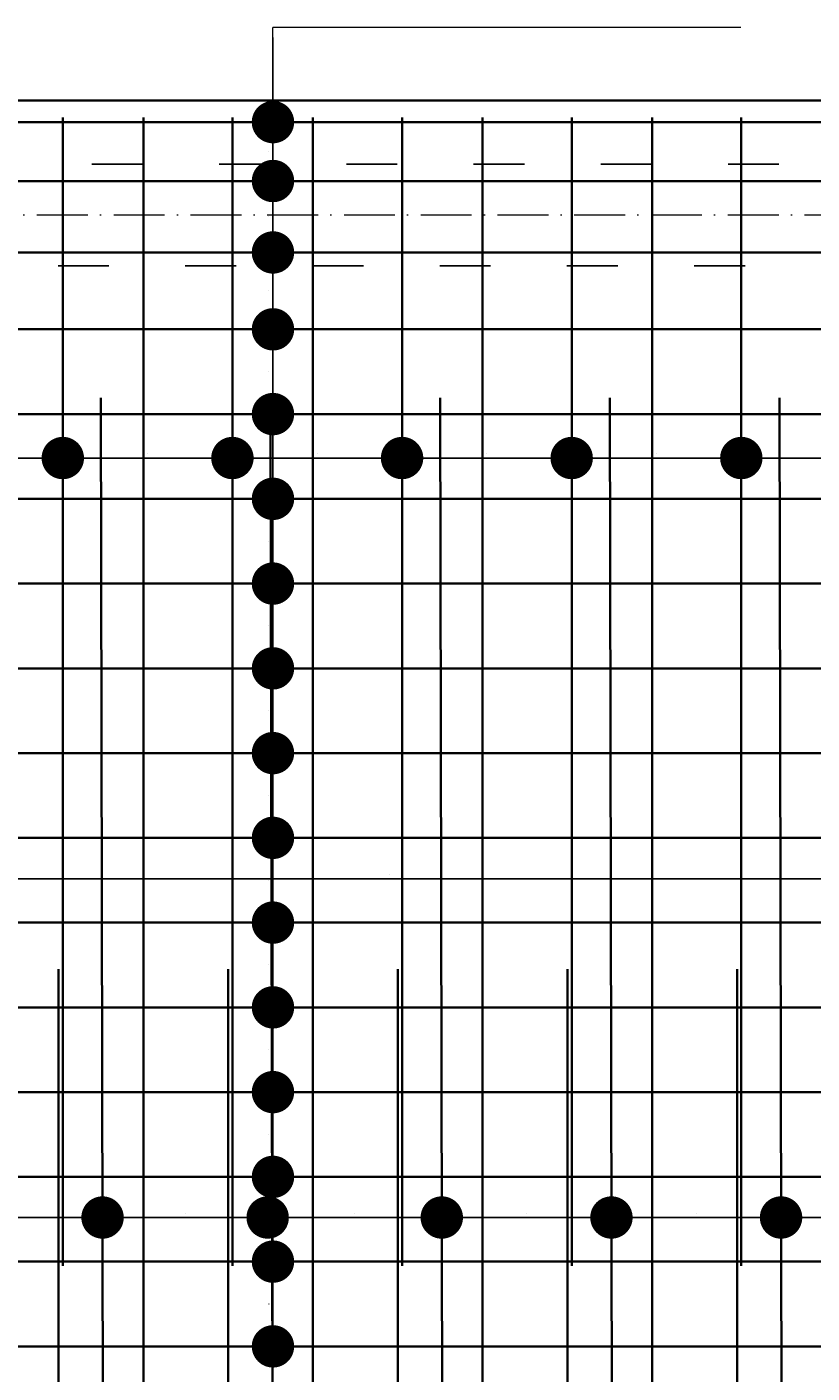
# Model space of a CAD drawing. Header units: millimetres. Extents: x 300938 to 312016, y 11971 to 20881.
# Tile 226 of 239: x 309735 to 309920, y 19306 to 19624. Entities that reach past the tile are written whole.
import ezdxf

# ---------------------------------------------------------------- set-up
doc = ezdxf.new("R2010")
doc.units = ezdxf.units.MM
doc.linetypes.add('ACAD_ISO03W100', pattern=[30, 12, -18])
doc.linetypes.add('ACAD_ISO10W100', pattern=[18, 12, -3, 0, -3])
for name, color, linetype, lineweight in [('konstrukcja', 3, 'Continuous', 35), ('konstrukcja wymiary', 1, 'Continuous', 13), ('osie', 5, 'ACAD_ISO10W100', 13), ('zbrojenie płyty', 141, 'Continuous', 35)]:
    doc.layers.add(name, color=color, linetype=linetype, lineweight=lineweight)
doc.layers.add('przerywane', color=6, linetype='ACAD_ISO03W100')
doc.styles.add('KONSTRUKCJA', font='romand.shx', dxfattribs={"oblique": 10})
doc.styles.get("Standard").update_dxf_attribs({"font": 'romand.shx', "oblique": 10})
doc.dimstyles.new('150', dxfattribs={"dimtxt": 10, "dimasz": 7, "dimexe": 1.25, "dimexo": 0.625, "dimgap": 3, "dimtad": 1, "dimdec": 0, "dimrnd": 0.5, "dimtxsty": 'KONSTRUKCJA', "dimblk": 'ARCHTICK', "dimcen": 2.5, "dimadec": 0, "dimazin": 0, "dimtfac": 1, "dimtdec": 0, "dimtix": 1, "dimtmove": 0, "dimatfit": 3, "dimfxl": 4, "dimfxlon": 1, "dimarcsym": 0})
doc.dimstyles.new('kropki', dxfattribs={"dimtxt": 0.001, "dimasz": 10, "dimexe": 1.25, "dimexo": 0.625, "dimgap": 1, "dimtad": 1, "dimtxsty": 'Standard', "dimblk": 'DOT', "dimcen": 2.5, "dimadec": 0, "dimazin": 0, "dimtfac": 1, "dimtmove": 0, "dimatfit": 3, "dimfxl": 1, "dimfxlon": 1, "dimarcsym": 0})

# ---------------------------------------------------------------- blocks, each defined once
blk = doc.blocks.new('_ArchTick')
at = {"color": 0, "linetype": 'ByBlock', "lineweight": 13, "const_width": 0.15}
blk.add_lwpolyline([(-0.5, -0.5), (0.5, 0.5)], dxfattribs=at)
blk = doc.blocks.new('*D721')
at = {"layer": 'Defpoints', "color": 0, "transparency": 16777216}
for p in [(309540.44, 19685.58), (309540.44, 19591.22), (309960.44, 19591.22)]:
    blk.add_point(p, dxfattribs=at)
at = {"layer": 'konstrukcja wymiary', "color": 0, "lineweight": -2, "transparency": 16777216}
for p, q in [((309540.44, 19681.58), (309540.44, 19686.83)), ((309960.44, 19685.58), (309540.44, 19685.58)), ((309960.44, 19681.58), (309960.44, 19686.83))]:
    blk.add_line(p, q, dxfattribs=at)
at = {"layer": 'konstrukcja wymiary', "color": 0, "lineweight": -2, "transparency": 16777216, "xscale": 7, "yscale": 7, "zscale": 7, "rotation": 180}
blk.add_blockref('_ArchTick', (309540.44, 19685.58), dxfattribs=at)
at = {"layer": 'konstrukcja wymiary', "color": 0, "lineweight": -2, "transparency": 16777216, "xscale": 7, "yscale": 7, "zscale": 7}
blk.add_blockref('_ArchTick', (309960.44, 19685.58), dxfattribs=at)
at = {"layer": 'konstrukcja wymiary', "color": 0, "transparency": 16777216, "insert": (309750.44, 19693.58), "char_height": 10, "attachment_point": 5, "style": 'KONSTRUKCJA'}
blk.add_mtext('420', dxfattribs=at)
blk = doc.blocks.new('*D724')
at = {"layer": 'Defpoints', "color": 0, "transparency": 16777216}
for p in [(310707.44, 19715.58), (308893.44, 19606.22), (310707.44, 19606.22)]:
    blk.add_point(p, dxfattribs=at)
at = {"layer": 'konstrukcja wymiary', "color": 0, "lineweight": -2, "transparency": 16777216}
for p, q in [((308893.44, 19711.58), (308893.44, 19716.83)), ((308893.44, 19715.58), (310707.44, 19715.58)), ((310707.44, 19711.58), (310707.44, 19716.83))]:
    blk.add_line(p, q, dxfattribs=at)
at = {"layer": 'konstrukcja wymiary', "color": 0, "lineweight": -2, "transparency": 16777216, "xscale": 7, "yscale": 7, "zscale": 7, "rotation": 180}
blk.add_blockref('_ArchTick', (308893.44, 19715.58), dxfattribs=at)
at = {"layer": 'konstrukcja wymiary', "color": 0, "lineweight": -2, "transparency": 16777216, "xscale": 7, "yscale": 7, "zscale": 7}
blk.add_blockref('_ArchTick', (310707.44, 19715.58), dxfattribs=at)
at = {"layer": 'konstrukcja wymiary', "color": 0, "transparency": 16777216, "insert": (309800.44, 19723.58), "char_height": 10, "attachment_point": 5, "style": 'KONSTRUKCJA'}
blk.add_mtext('1814', dxfattribs=at)
blk = doc.blocks.new('_Dot')
at = {"color": 0, "linetype": 'ByBlock', "lineweight": -2}
blk.add_line((-0.5, 0), (-1, 0), dxfattribs=at)
at = {"color": 0, "linetype": 'ByBlock', "const_width": 0.5}
blk.add_lwpolyline([(-0.25, 0, 1), (0.25, 0, 1)], format="xyb", close=True, dxfattribs=at)
blk = doc.blocks.new('*D818')
at = {"layer": 'Defpoints', "color": 0, "transparency": 16777216}
for p in [(309802.56, 19601.14), (309793.12, 19587.24), (309802.56, 19587.24)]:
    blk.add_point(p, dxfattribs=at)
at = {"layer": 'konstrukcja wymiary', "color": 0, "lineweight": -2, "transparency": 16777216}
for p, q in [((309793.12, 19611.14), (309793.12, 19621.14)), ((309794.12, 19601.14), (309791.87, 19601.14)), ((309793.12, 19601.14), (309793.12, 19587.24)), ((309794.12, 19587.24), (309791.87, 19587.24)), ((309793.12, 19577.24), (309793.12, 19567.24))]:
    blk.add_line(p, q, dxfattribs=at)
at = {"layer": 'konstrukcja wymiary', "color": 0, "lineweight": -2, "transparency": 16777216, "xscale": 10, "yscale": 10, "zscale": 10}
for p, rotation in [((309793.12, 19601.14), 270), ((309793.12, 19587.24), 90)]:
    blk.add_blockref('_Dot', p, dxfattribs=dict(at, rotation=rotation))
at = {"layer": 'konstrukcja wymiary', "color": 0, "transparency": 16777216, "insert": (309792.12, 19594.19), "char_height": 0.001, "attachment_point": 5, "rotation": 90}
blk.add_mtext('13,9', dxfattribs=at)
blk = doc.blocks.new('*D819')
at = {"layer": 'Defpoints', "color": 0, "transparency": 16777216}
for p in [(309802.56, 19587.24), (309793.12, 19570.38), (309800.44, 19570.38)]:
    blk.add_point(p, dxfattribs=at)
at = {"layer": 'konstrukcja wymiary', "color": 0, "lineweight": -2, "transparency": 16777216}
for p, q in [((309793.12, 19597.24), (309793.12, 19607.24)), ((309794.12, 19587.24), (309791.87, 19587.24)), ((309793.12, 19587.24), (309793.12, 19570.38)), ((309794.12, 19570.38), (309791.87, 19570.38)), ((309793.12, 19560.38), (309793.12, 19550.38))]:
    blk.add_line(p, q, dxfattribs=at)
at = {"layer": 'konstrukcja wymiary', "color": 0, "lineweight": -2, "transparency": 16777216, "xscale": 10, "yscale": 10, "zscale": 10}
for p, rotation in [((309793.12, 19587.24), 270), ((309793.12, 19570.38), 90)]:
    blk.add_blockref('_Dot', p, dxfattribs=dict(at, rotation=rotation))
at = {"layer": 'konstrukcja wymiary', "color": 0, "transparency": 16777216, "insert": (309792.12, 19578.81), "char_height": 0.001, "attachment_point": 5, "rotation": 90}
blk.add_mtext('16,87', dxfattribs=at)
blk = doc.blocks.new('*D820')
at = {"layer": 'Defpoints', "color": 0, "transparency": 16777216}
for p in [(309800.44, 19570.38), (309793.12, 19552.24), (309802.56, 19552.24)]:
    blk.add_point(p, dxfattribs=at)
at = {"layer": 'konstrukcja wymiary', "color": 0, "lineweight": -2, "transparency": 16777216}
for p, q in [((309793.12, 19580.38), (309793.12, 19590.38)), ((309794.12, 19570.38), (309791.87, 19570.38)), ((309793.12, 19570.38), (309793.12, 19552.24)), ((309794.12, 19552.24), (309791.87, 19552.24)), ((309793.12, 19542.24), (309793.12, 19532.24))]:
    blk.add_line(p, q, dxfattribs=at)
at = {"layer": 'konstrukcja wymiary', "color": 0, "lineweight": -2, "transparency": 16777216, "xscale": 10, "yscale": 10, "zscale": 10}
for p, rotation in [((309793.12, 19570.38), 270), ((309793.12, 19552.24), 90)]:
    blk.add_blockref('_Dot', p, dxfattribs=dict(at, rotation=rotation))
at = {"layer": 'konstrukcja wymiary', "color": 0, "transparency": 16777216, "insert": (309792.12, 19561.31), "char_height": 0.001, "attachment_point": 5, "rotation": 90}
blk.add_mtext('18,13', dxfattribs=at)
blk = doc.blocks.new('*D821')
at = {"layer": 'Defpoints', "color": 0, "transparency": 16777216}
for p in [(309802.56, 19552.24), (309793.12, 19532.24), (309802.56, 19532.24)]:
    blk.add_point(p, dxfattribs=at)
at = {"layer": 'konstrukcja wymiary', "color": 0, "lineweight": -2, "transparency": 16777216}
for p, q in [((309793.12, 19562.24), (309793.12, 19572.24)), ((309794.12, 19552.24), (309791.87, 19552.24)), ((309793.12, 19552.24), (309793.12, 19532.24)), ((309794.12, 19532.24), (309791.87, 19532.24)), ((309793.12, 19522.24), (309793.12, 19512.24))]:
    blk.add_line(p, q, dxfattribs=at)
at = {"layer": 'konstrukcja wymiary', "color": 0, "lineweight": -2, "transparency": 16777216, "xscale": 10, "yscale": 10, "zscale": 10}
for p, rotation in [((309793.12, 19552.24), 270), ((309793.12, 19532.24), 90)]:
    blk.add_blockref('_Dot', p, dxfattribs=dict(at, rotation=rotation))
at = {"layer": 'konstrukcja wymiary', "color": 0, "transparency": 16777216, "insert": (309792.12, 19542.24), "char_height": 0.001, "attachment_point": 5, "rotation": 90}
blk.add_mtext('20', dxfattribs=at)
blk = doc.blocks.new('*D822')
at = {"layer": 'Defpoints', "color": 0, "transparency": 16777216}
for p in [(309802.56, 19532.24), (309793.12, 19512.24), (309802.56, 19512.24)]:
    blk.add_point(p, dxfattribs=at)
at = {"layer": 'konstrukcja wymiary', "color": 0, "lineweight": -2, "transparency": 16777216}
for p, q in [((309793.12, 19542.24), (309793.12, 19552.24)), ((309794.12, 19532.24), (309791.87, 19532.24)), ((309793.12, 19532.24), (309793.12, 19512.24)), ((309794.12, 19512.24), (309791.87, 19512.24)), ((309793.12, 19502.24), (309793.12, 19492.24))]:
    blk.add_line(p, q, dxfattribs=at)
at = {"layer": 'konstrukcja wymiary', "color": 0, "lineweight": -2, "transparency": 16777216, "xscale": 10, "yscale": 10, "zscale": 10}
for p, rotation in [((309793.12, 19532.24), 270), ((309793.12, 19512.24), 90)]:
    blk.add_blockref('_Dot', p, dxfattribs=dict(at, rotation=rotation))
at = {"layer": 'konstrukcja wymiary', "color": 0, "transparency": 16777216, "insert": (309792.12, 19522.24), "char_height": 0.001, "attachment_point": 5, "rotation": 90}
blk.add_mtext('20', dxfattribs=at)
blk = doc.blocks.new('*D823')
at = {"layer": 'Defpoints', "color": 0, "transparency": 16777216}
for p in [(309802.56, 19512.24), (309793.12, 19492.24), (309800.44, 19492.24)]:
    blk.add_point(p, dxfattribs=at)
at = {"layer": 'konstrukcja wymiary', "color": 0, "lineweight": -2, "transparency": 16777216}
for p, q in [((309793.12, 19522.24), (309793.12, 19532.24)), ((309794.12, 19512.24), (309791.87, 19512.24)), ((309793.12, 19512.24), (309793.12, 19492.24)), ((309794.12, 19492.24), (309791.87, 19492.24)), ((309793.12, 19482.24), (309793.12, 19472.24))]:
    blk.add_line(p, q, dxfattribs=at)
at = {"layer": 'konstrukcja wymiary', "color": 0, "lineweight": -2, "transparency": 16777216, "xscale": 10, "yscale": 10, "zscale": 10}
for p, rotation in [((309793.12, 19512.24), 270), ((309793.12, 19492.24), 90)]:
    blk.add_blockref('_Dot', p, dxfattribs=dict(at, rotation=rotation))
at = {"layer": 'konstrukcja wymiary', "color": 0, "transparency": 16777216, "insert": (309792.12, 19502.24), "char_height": 0.001, "attachment_point": 5, "rotation": 90}
blk.add_mtext('20', dxfattribs=at)
blk = doc.blocks.new('*D824')
at = {"layer": 'Defpoints', "color": 0, "transparency": 16777216}
for p in [(309800.44, 19492.24), (309793.12, 19472.24), (309802.56, 19472.24)]:
    blk.add_point(p, dxfattribs=at)
at = {"layer": 'konstrukcja wymiary', "color": 0, "lineweight": -2, "transparency": 16777216}
for p, q in [((309793.12, 19502.24), (309793.12, 19512.24)), ((309794.12, 19492.24), (309791.87, 19492.24)), ((309793.12, 19492.24), (309793.12, 19472.24)), ((309794.12, 19472.24), (309791.87, 19472.24)), ((309793.12, 19462.24), (309793.12, 19452.24))]:
    blk.add_line(p, q, dxfattribs=at)
at = {"layer": 'konstrukcja wymiary', "color": 0, "lineweight": -2, "transparency": 16777216, "xscale": 10, "yscale": 10, "zscale": 10}
for p, rotation in [((309793.12, 19492.24), 270), ((309793.12, 19472.24), 90)]:
    blk.add_blockref('_Dot', p, dxfattribs=dict(at, rotation=rotation))
at = {"layer": 'konstrukcja wymiary', "color": 0, "transparency": 16777216, "insert": (309792.12, 19482.24), "char_height": 0.001, "attachment_point": 5, "rotation": 90}
blk.add_mtext('20', dxfattribs=at)
blk = doc.blocks.new('*D825')
at = {"layer": 'Defpoints', "color": 0, "transparency": 16777216}
for p in [(309802.56, 19472.24), (309793.12, 19452.24), (309802.56, 19452.24)]:
    blk.add_point(p, dxfattribs=at)
at = {"layer": 'konstrukcja wymiary', "color": 0, "lineweight": -2, "transparency": 16777216}
for p, q in [((309793.12, 19482.24), (309793.12, 19492.24)), ((309794.12, 19472.24), (309791.87, 19472.24)), ((309793.12, 19472.24), (309793.12, 19452.24)), ((309794.12, 19452.24), (309791.87, 19452.24)), ((309793.12, 19442.24), (309793.12, 19432.24))]:
    blk.add_line(p, q, dxfattribs=at)
at = {"layer": 'konstrukcja wymiary', "color": 0, "lineweight": -2, "transparency": 16777216, "xscale": 10, "yscale": 10, "zscale": 10}
for p, rotation in [((309793.12, 19472.24), 270), ((309793.12, 19452.24), 90)]:
    blk.add_blockref('_Dot', p, dxfattribs=dict(at, rotation=rotation))
at = {"layer": 'konstrukcja wymiary', "color": 0, "transparency": 16777216, "insert": (309792.12, 19462.24), "char_height": 0.001, "attachment_point": 5, "rotation": 90}
blk.add_mtext('20', dxfattribs=at)
blk = doc.blocks.new('*D826')
at = {"layer": 'Defpoints', "color": 0, "transparency": 16777216}
for p in [(309802.56, 19452.24), (309793.12, 19432.24), (309802.56, 19432.24)]:
    blk.add_point(p, dxfattribs=at)
at = {"layer": 'konstrukcja wymiary', "color": 0, "lineweight": -2, "transparency": 16777216}
for p, q in [((309793.12, 19462.24), (309793.12, 19472.24)), ((309794.12, 19452.24), (309791.87, 19452.24)), ((309793.12, 19452.24), (309793.12, 19432.24)), ((309794.12, 19432.24), (309791.87, 19432.24)), ((309793.12, 19422.24), (309793.12, 19412.24))]:
    blk.add_line(p, q, dxfattribs=at)
at = {"layer": 'konstrukcja wymiary', "color": 0, "lineweight": -2, "transparency": 16777216, "xscale": 10, "yscale": 10, "zscale": 10}
for p, rotation in [((309793.12, 19452.24), 270), ((309793.12, 19432.24), 90)]:
    blk.add_blockref('_Dot', p, dxfattribs=dict(at, rotation=rotation))
at = {"layer": 'konstrukcja wymiary', "color": 0, "transparency": 16777216, "insert": (309792.12, 19442.24), "char_height": 0.001, "attachment_point": 5, "rotation": 90}
blk.add_mtext('20', dxfattribs=at)
blk = doc.blocks.new('*D827')
at = {"layer": 'Defpoints', "color": 0, "transparency": 16777216}
for p in [(309802.56, 19432.24), (309793.12, 19412.24), (309802.56, 19412.24)]:
    blk.add_point(p, dxfattribs=at)
at = {"layer": 'konstrukcja wymiary', "color": 0, "lineweight": -2, "transparency": 16777216}
for p, q in [((309793.12, 19442.24), (309793.12, 19452.24)), ((309794.12, 19432.24), (309791.87, 19432.24)), ((309793.12, 19432.24), (309793.12, 19412.24)), ((309794.12, 19412.24), (309791.87, 19412.24)), ((309793.12, 19402.24), (309793.12, 19392.24))]:
    blk.add_line(p, q, dxfattribs=at)
at = {"layer": 'konstrukcja wymiary', "color": 0, "lineweight": -2, "transparency": 16777216, "xscale": 10, "yscale": 10, "zscale": 10}
for p, rotation in [((309793.12, 19432.24), 270), ((309793.12, 19412.24), 90)]:
    blk.add_blockref('_Dot', p, dxfattribs=dict(at, rotation=rotation))
at = {"layer": 'konstrukcja wymiary', "color": 0, "transparency": 16777216, "insert": (309792.12, 19422.24), "char_height": 0.001, "attachment_point": 5, "rotation": 90}
blk.add_mtext('20', dxfattribs=at)
blk = doc.blocks.new('*D828')
at = {"layer": 'Defpoints', "color": 0, "transparency": 16777216}
for p in [(309802.56, 19412.24), (309793.12, 19392.24), (309802.56, 19392.24)]:
    blk.add_point(p, dxfattribs=at)
at = {"layer": 'konstrukcja wymiary', "color": 0, "lineweight": -2, "transparency": 16777216}
for p, q in [((309793.12, 19422.24), (309793.12, 19432.24)), ((309794.12, 19412.24), (309791.87, 19412.24)), ((309793.12, 19412.24), (309793.12, 19392.24)), ((309794.12, 19392.24), (309791.87, 19392.24)), ((309793.12, 19382.24), (309793.12, 19372.24))]:
    blk.add_line(p, q, dxfattribs=at)
at = {"layer": 'konstrukcja wymiary', "color": 0, "lineweight": -2, "transparency": 16777216, "xscale": 10, "yscale": 10, "zscale": 10}
for p, rotation in [((309793.12, 19412.24), 270), ((309793.12, 19392.24), 90)]:
    blk.add_blockref('_Dot', p, dxfattribs=dict(at, rotation=rotation))
at = {"layer": 'konstrukcja wymiary', "color": 0, "transparency": 16777216, "insert": (309792.12, 19402.24), "char_height": 0.001, "attachment_point": 5, "rotation": 90}
blk.add_mtext('20', dxfattribs=at)
blk = doc.blocks.new('*D829')
at = {"layer": 'Defpoints', "color": 0, "transparency": 16777216}
for p in [(309802.56, 19392.24), (309793.12, 19372.24), (309802.56, 19372.24)]:
    blk.add_point(p, dxfattribs=at)
at = {"layer": 'konstrukcja wymiary', "color": 0, "lineweight": -2, "transparency": 16777216}
for p, q in [((309793.12, 19402.24), (309793.12, 19412.24)), ((309794.12, 19392.24), (309791.87, 19392.24)), ((309793.12, 19392.24), (309793.12, 19372.24)), ((309794.12, 19372.24), (309791.87, 19372.24)), ((309793.12, 19362.24), (309793.12, 19352.24))]:
    blk.add_line(p, q, dxfattribs=at)
at = {"layer": 'konstrukcja wymiary', "color": 0, "lineweight": -2, "transparency": 16777216, "xscale": 10, "yscale": 10, "zscale": 10}
for p, rotation in [((309793.12, 19392.24), 270), ((309793.12, 19372.24), 90)]:
    blk.add_blockref('_Dot', p, dxfattribs=dict(at, rotation=rotation))
at = {"layer": 'konstrukcja wymiary', "color": 0, "transparency": 16777216, "insert": (309792.12, 19382.24), "char_height": 0.001, "attachment_point": 5, "rotation": 90}
blk.add_mtext('20', dxfattribs=at)
blk = doc.blocks.new('*D830')
at = {"layer": 'Defpoints', "color": 0, "transparency": 16777216}
for p in [(309802.56, 19372.24), (309793.12, 19352.24), (309802.56, 19352.24)]:
    blk.add_point(p, dxfattribs=at)
at = {"layer": 'konstrukcja wymiary', "color": 0, "lineweight": -2, "transparency": 16777216}
for p, q in [((309793.12, 19382.24), (309793.12, 19392.24)), ((309794.12, 19372.24), (309791.87, 19372.24)), ((309793.12, 19372.24), (309793.12, 19352.24)), ((309794.12, 19352.24), (309791.87, 19352.24)), ((309793.12, 19342.24), (309793.12, 19332.24))]:
    blk.add_line(p, q, dxfattribs=at)
at = {"layer": 'konstrukcja wymiary', "color": 0, "lineweight": -2, "transparency": 16777216, "xscale": 10, "yscale": 10, "zscale": 10}
for p, rotation in [((309793.12, 19372.24), 270), ((309793.12, 19352.24), 90)]:
    blk.add_blockref('_Dot', p, dxfattribs=dict(at, rotation=rotation))
at = {"layer": 'konstrukcja wymiary', "color": 0, "transparency": 16777216, "insert": (309792.12, 19362.24), "char_height": 0.001, "attachment_point": 5, "rotation": 90}
blk.add_mtext('20', dxfattribs=at)
blk = doc.blocks.new('*D831')
at = {"layer": 'Defpoints', "color": 0, "transparency": 16777216}
for p in [(309802.56, 19352.24), (309793.12, 19332.24), (309802.56, 19332.24)]:
    blk.add_point(p, dxfattribs=at)
at = {"layer": 'konstrukcja wymiary', "color": 0, "lineweight": -2, "transparency": 16777216}
for p, q in [((309793.12, 19362.24), (309793.12, 19372.24)), ((309794.12, 19352.24), (309791.87, 19352.24)), ((309793.12, 19352.24), (309793.12, 19332.24)), ((309794.12, 19332.24), (309791.87, 19332.24)), ((309793.12, 19322.24), (309793.12, 19312.24))]:
    blk.add_line(p, q, dxfattribs=at)
at = {"layer": 'konstrukcja wymiary', "color": 0, "lineweight": -2, "transparency": 16777216, "xscale": 10, "yscale": 10, "zscale": 10}
for p, rotation in [((309793.12, 19352.24), 270), ((309793.12, 19332.24), 90)]:
    blk.add_blockref('_Dot', p, dxfattribs=dict(at, rotation=rotation))
at = {"layer": 'konstrukcja wymiary', "color": 0, "transparency": 16777216, "insert": (309792.12, 19342.24), "char_height": 0.001, "attachment_point": 5, "rotation": 90}
blk.add_mtext('20', dxfattribs=at)
blk = doc.blocks.new('*D832')
at = {"layer": 'Defpoints', "color": 0, "transparency": 16777216}
for p in [(309802.56, 19332.24), (309793.12, 19312.24), (309802.56, 19312.24)]:
    blk.add_point(p, dxfattribs=at)
at = {"layer": 'konstrukcja wymiary', "color": 0, "lineweight": -2, "transparency": 16777216}
for p, q in [((309793.12, 19342.24), (309793.12, 19352.24)), ((309794.12, 19332.24), (309791.87, 19332.24)), ((309793.12, 19332.24), (309793.12, 19312.24)), ((309794.12, 19312.24), (309791.87, 19312.24)), ((309793.12, 19302.24), (309793.12, 19292.24))]:
    blk.add_line(p, q, dxfattribs=at)
at = {"layer": 'konstrukcja wymiary', "color": 0, "lineweight": -2, "transparency": 16777216, "xscale": 10, "yscale": 10, "zscale": 10}
for p, rotation in [((309793.12, 19332.24), 270), ((309793.12, 19312.24), 90)]:
    blk.add_blockref('_Dot', p, dxfattribs=dict(at, rotation=rotation))
at = {"layer": 'konstrukcja wymiary', "color": 0, "transparency": 16777216, "insert": (309792.12, 19322.24), "char_height": 0.001, "attachment_point": 5, "rotation": 90}
blk.add_mtext('20', dxfattribs=at)
blk = doc.blocks.new('*D833')
at = {"layer": 'Defpoints', "color": 0, "transparency": 16777216}
for p in [(309802.56, 19312.24), (309793.12, 19292.24), (309802.56, 19292.24)]:
    blk.add_point(p, dxfattribs=at)
at = {"layer": 'konstrukcja wymiary', "color": 0, "lineweight": -2, "transparency": 16777216}
for p, q in [((309793.12, 19322.24), (309793.12, 19332.24)), ((309794.12, 19312.24), (309791.87, 19312.24)), ((309793.12, 19312.24), (309793.12, 19292.24)), ((309794.12, 19292.24), (309791.87, 19292.24)), ((309793.12, 19282.24), (309793.12, 19272.24))]:
    blk.add_line(p, q, dxfattribs=at)
at = {"layer": 'konstrukcja wymiary', "color": 0, "lineweight": -2, "transparency": 16777216, "xscale": 10, "yscale": 10, "zscale": 10}
for p, rotation in [((309793.12, 19312.24), 270), ((309793.12, 19292.24), 90)]:
    blk.add_blockref('_Dot', p, dxfattribs=dict(at, rotation=rotation))
at = {"layer": 'konstrukcja wymiary', "color": 0, "transparency": 16777216, "insert": (309792.12, 19302.24), "char_height": 0.001, "attachment_point": 5, "rotation": 90}
blk.add_mtext('20', dxfattribs=at)
blk = doc.blocks.new('*D834')
at = {"layer": 'Defpoints', "color": 0, "transparency": 16777216}
for p in [(309802.56, 19292.24), (309793.12, 19272.24), (309802.56, 19272.24)]:
    blk.add_point(p, dxfattribs=at)
at = {"layer": 'konstrukcja wymiary', "color": 0, "lineweight": -2, "transparency": 16777216}
for p, q in [((309793.12, 19302.24), (309793.12, 19312.24)), ((309794.12, 19292.24), (309791.87, 19292.24)), ((309793.12, 19292.24), (309793.12, 19272.24)), ((309794.12, 19272.24), (309791.87, 19272.24)), ((309793.12, 19262.24), (309793.12, 19252.24))]:
    blk.add_line(p, q, dxfattribs=at)
at = {"layer": 'konstrukcja wymiary', "color": 0, "lineweight": -2, "transparency": 16777216, "xscale": 10, "yscale": 10, "zscale": 10}
for p, rotation in [((309793.12, 19292.24), 270), ((309793.12, 19272.24), 90)]:
    blk.add_blockref('_Dot', p, dxfattribs=dict(at, rotation=rotation))
at = {"layer": 'konstrukcja wymiary', "color": 0, "transparency": 16777216, "insert": (309792.12, 19282.24), "char_height": 0.001, "attachment_point": 5, "rotation": 90}
blk.add_mtext('20', dxfattribs=at)
blk = doc.blocks.new('*D898')
at = {"layer": 'Defpoints', "color": 0, "transparency": 16777216}
for p in [(310057.44, 19422.6), (309583.56, 19412.24), (310057.44, 19412.24)]:
    blk.add_point(p, dxfattribs=at)
at = {"layer": 'konstrukcja wymiary', "color": 0, "lineweight": -2, "transparency": 16777216}
for p, q in [((309583.56, 19421.6), (309583.56, 19423.85)), ((309593.56, 19422.6), (310047.44, 19422.6)), ((310057.44, 19421.6), (310057.44, 19423.85))]:
    blk.add_line(p, q, dxfattribs=at)
at = {"layer": 'konstrukcja wymiary', "color": 0, "lineweight": -2, "transparency": 16777216, "xscale": 10, "yscale": 10, "zscale": 10, "rotation": 180}
blk.add_blockref('_Dot', (309583.56, 19422.6), dxfattribs=at)
at = {"layer": 'konstrukcja wymiary', "color": 0, "lineweight": -2, "transparency": 16777216, "xscale": 10, "yscale": 10, "zscale": 10}
blk.add_blockref('_Dot', (310057.44, 19422.6), dxfattribs=at)
at = {"layer": 'konstrukcja wymiary', "color": 0, "transparency": 16777216, "insert": (309820.5, 19423.61), "char_height": 0.001, "attachment_point": 5}
blk.add_mtext('473,88', dxfattribs=at)
blk = doc.blocks.new('*D918')
at = {"layer": 'Defpoints', "color": 0, "transparency": 16777216}
for p in [(309743.56, 19521.87), (309703.56, 19512.24), (309743.56, 19512.24)]:
    blk.add_point(p, dxfattribs=at)
at = {"layer": 'konstrukcja wymiary', "color": 0, "lineweight": -2, "transparency": 16777216}
for p, q in [((309703.56, 19520.87), (309703.56, 19523.12)), ((309713.56, 19521.87), (309733.56, 19521.87)), ((309743.56, 19520.87), (309743.56, 19523.12))]:
    blk.add_line(p, q, dxfattribs=at)
at = {"layer": 'konstrukcja wymiary', "color": 0, "lineweight": -2, "transparency": 16777216, "xscale": 10, "yscale": 10, "zscale": 10, "rotation": 180}
blk.add_blockref('_Dot', (309703.56, 19521.87), dxfattribs=at)
at = {"layer": 'konstrukcja wymiary', "color": 0, "lineweight": -2, "transparency": 16777216, "xscale": 10, "yscale": 10, "zscale": 10}
blk.add_blockref('_Dot', (309743.56, 19521.87), dxfattribs=at)
at = {"layer": 'konstrukcja wymiary', "color": 0, "transparency": 16777216, "insert": (309723.56, 19522.87), "char_height": 0.001, "attachment_point": 5}
blk.add_mtext('40', dxfattribs=at)
blk = doc.blocks.new('*D919')
at = {"layer": 'Defpoints', "color": 0, "transparency": 16777216}
for p in [(309783.56, 19521.87), (309743.56, 19512.24), (309783.56, 19512.24)]:
    blk.add_point(p, dxfattribs=at)
at = {"layer": 'konstrukcja wymiary', "color": 0, "lineweight": -2, "transparency": 16777216}
for p, q in [((309743.56, 19520.87), (309743.56, 19523.12)), ((309753.56, 19521.87), (309773.56, 19521.87)), ((309783.56, 19520.87), (309783.56, 19523.12))]:
    blk.add_line(p, q, dxfattribs=at)
at = {"layer": 'konstrukcja wymiary', "color": 0, "lineweight": -2, "transparency": 16777216, "xscale": 10, "yscale": 10, "zscale": 10, "rotation": 180}
blk.add_blockref('_Dot', (309743.56, 19521.87), dxfattribs=at)
at = {"layer": 'konstrukcja wymiary', "color": 0, "lineweight": -2, "transparency": 16777216, "xscale": 10, "yscale": 10, "zscale": 10}
blk.add_blockref('_Dot', (309783.56, 19521.87), dxfattribs=at)
at = {"layer": 'konstrukcja wymiary', "color": 0, "transparency": 16777216, "insert": (309763.56, 19522.87), "char_height": 0.001, "attachment_point": 5}
blk.add_mtext('40', dxfattribs=at)
blk = doc.blocks.new('*D920')
at = {"layer": 'Defpoints', "color": 0, "transparency": 16777216}
for p in [(309823.56, 19521.87), (309783.56, 19512.24), (309823.56, 19512.24)]:
    blk.add_point(p, dxfattribs=at)
at = {"layer": 'konstrukcja wymiary', "color": 0, "lineweight": -2, "transparency": 16777216}
for p, q in [((309783.56, 19520.87), (309783.56, 19523.12)), ((309793.56, 19521.87), (309813.56, 19521.87)), ((309823.56, 19520.87), (309823.56, 19523.12))]:
    blk.add_line(p, q, dxfattribs=at)
at = {"layer": 'konstrukcja wymiary', "color": 0, "lineweight": -2, "transparency": 16777216, "xscale": 10, "yscale": 10, "zscale": 10, "rotation": 180}
blk.add_blockref('_Dot', (309783.56, 19521.87), dxfattribs=at)
at = {"layer": 'konstrukcja wymiary', "color": 0, "lineweight": -2, "transparency": 16777216, "xscale": 10, "yscale": 10, "zscale": 10}
blk.add_blockref('_Dot', (309823.56, 19521.87), dxfattribs=at)
at = {"layer": 'konstrukcja wymiary', "color": 0, "transparency": 16777216, "insert": (309803.56, 19522.87), "char_height": 0.001, "attachment_point": 5}
blk.add_mtext('40', dxfattribs=at)
blk = doc.blocks.new('*D921')
at = {"layer": 'Defpoints', "color": 0, "transparency": 16777216}
for p in [(309863.56, 19521.87), (309823.56, 19512.24), (309863.56, 19512.24)]:
    blk.add_point(p, dxfattribs=at)
at = {"layer": 'konstrukcja wymiary', "color": 0, "lineweight": -2, "transparency": 16777216}
for p, q in [((309823.56, 19520.87), (309823.56, 19523.12)), ((309833.56, 19521.87), (309853.56, 19521.87)), ((309863.56, 19520.87), (309863.56, 19523.12))]:
    blk.add_line(p, q, dxfattribs=at)
at = {"layer": 'konstrukcja wymiary', "color": 0, "lineweight": -2, "transparency": 16777216, "xscale": 10, "yscale": 10, "zscale": 10, "rotation": 180}
blk.add_blockref('_Dot', (309823.56, 19521.87), dxfattribs=at)
at = {"layer": 'konstrukcja wymiary', "color": 0, "lineweight": -2, "transparency": 16777216, "xscale": 10, "yscale": 10, "zscale": 10}
blk.add_blockref('_Dot', (309863.56, 19521.87), dxfattribs=at)
at = {"layer": 'konstrukcja wymiary', "color": 0, "transparency": 16777216, "insert": (309843.56, 19522.87), "char_height": 0.001, "attachment_point": 5}
blk.add_mtext('40', dxfattribs=at)
blk = doc.blocks.new('*D922')
at = {"layer": 'Defpoints', "color": 0, "transparency": 16777216}
for p in [(309903.56, 19521.87), (309863.56, 19512.24), (309903.56, 19512.24)]:
    blk.add_point(p, dxfattribs=at)
at = {"layer": 'konstrukcja wymiary', "color": 0, "lineweight": -2, "transparency": 16777216}
for p, q in [((309863.56, 19520.87), (309863.56, 19523.12)), ((309873.56, 19521.87), (309893.56, 19521.87)), ((309903.56, 19520.87), (309903.56, 19523.12))]:
    blk.add_line(p, q, dxfattribs=at)
at = {"layer": 'konstrukcja wymiary', "color": 0, "lineweight": -2, "transparency": 16777216, "xscale": 10, "yscale": 10, "zscale": 10, "rotation": 180}
blk.add_blockref('_Dot', (309863.56, 19521.87), dxfattribs=at)
at = {"layer": 'konstrukcja wymiary', "color": 0, "lineweight": -2, "transparency": 16777216, "xscale": 10, "yscale": 10, "zscale": 10}
blk.add_blockref('_Dot', (309903.56, 19521.87), dxfattribs=at)
at = {"layer": 'konstrukcja wymiary', "color": 0, "transparency": 16777216, "insert": (309883.56, 19522.87), "char_height": 0.001, "attachment_point": 5}
blk.add_mtext('40', dxfattribs=at)
blk = doc.blocks.new('*D923')
at = {"layer": 'Defpoints', "color": 0, "transparency": 16777216}
for p in [(309943.56, 19521.87), (309903.56, 19512.24), (309943.56, 19512.24)]:
    blk.add_point(p, dxfattribs=at)
at = {"layer": 'konstrukcja wymiary', "color": 0, "lineweight": -2, "transparency": 16777216}
for p, q in [((309903.56, 19520.87), (309903.56, 19523.12)), ((309913.56, 19521.87), (309933.56, 19521.87)), ((309943.56, 19520.87), (309943.56, 19523.12))]:
    blk.add_line(p, q, dxfattribs=at)
at = {"layer": 'konstrukcja wymiary', "color": 0, "lineweight": -2, "transparency": 16777216, "xscale": 10, "yscale": 10, "zscale": 10, "rotation": 180}
blk.add_blockref('_Dot', (309903.56, 19521.87), dxfattribs=at)
at = {"layer": 'konstrukcja wymiary', "color": 0, "lineweight": -2, "transparency": 16777216, "xscale": 10, "yscale": 10, "zscale": 10}
blk.add_blockref('_Dot', (309943.56, 19521.87), dxfattribs=at)
at = {"layer": 'konstrukcja wymiary', "color": 0, "transparency": 16777216, "insert": (309923.56, 19522.87), "char_height": 0.001, "attachment_point": 5}
blk.add_mtext('40', dxfattribs=at)
blk = doc.blocks.new('*D1147')
at = {"layer": 'Defpoints', "color": 0, "transparency": 16777216}
for p in [(309712.93, 19352.24), (309752.93, 19352.24), (309752.93, 19342.65)]:
    blk.add_point(p, dxfattribs=at)
at = {"layer": 'konstrukcja wymiary', "color": 0, "lineweight": -2, "transparency": 16777216}
for p, q in [((309712.93, 19343.65), (309712.93, 19341.4)), ((309722.93, 19342.65), (309742.93, 19342.65)), ((309752.93, 19343.65), (309752.93, 19341.4))]:
    blk.add_line(p, q, dxfattribs=at)
at = {"layer": 'konstrukcja wymiary', "color": 0, "lineweight": -2, "transparency": 16777216, "xscale": 10, "yscale": 10, "zscale": 10, "rotation": 180}
blk.add_blockref('_Dot', (309712.93, 19342.65), dxfattribs=at)
at = {"layer": 'konstrukcja wymiary', "color": 0, "lineweight": -2, "transparency": 16777216, "xscale": 10, "yscale": 10, "zscale": 10}
blk.add_blockref('_Dot', (309752.93, 19342.65), dxfattribs=at)
at = {"layer": 'konstrukcja wymiary', "color": 0, "transparency": 16777216, "insert": (309732.93, 19343.65), "char_height": 0.001, "attachment_point": 5}
blk.add_mtext('40', dxfattribs=at)
blk = doc.blocks.new('*D1148')
at = {"layer": 'Defpoints', "color": 0, "transparency": 16777216}
for p in [(309752.93, 19352.24), (309791.87, 19352.24), (309791.87, 19342.65)]:
    blk.add_point(p, dxfattribs=at)
at = {"layer": 'konstrukcja wymiary', "color": 0, "lineweight": -2, "transparency": 16777216}
for p, q in [((309752.93, 19343.65), (309752.93, 19341.4)), ((309762.93, 19342.65), (309781.87, 19342.65)), ((309791.87, 19343.65), (309791.87, 19341.4))]:
    blk.add_line(p, q, dxfattribs=at)
at = {"layer": 'konstrukcja wymiary', "color": 0, "lineweight": -2, "transparency": 16777216, "xscale": 10, "yscale": 10, "zscale": 10, "rotation": 180}
blk.add_blockref('_Dot', (309752.93, 19342.65), dxfattribs=at)
at = {"layer": 'konstrukcja wymiary', "color": 0, "lineweight": -2, "transparency": 16777216, "xscale": 10, "yscale": 10, "zscale": 10}
blk.add_blockref('_Dot', (309791.87, 19342.65), dxfattribs=at)
at = {"layer": 'konstrukcja wymiary', "color": 0, "transparency": 16777216, "insert": (309772.4, 19343.65), "char_height": 0.001, "attachment_point": 5}
blk.add_mtext('38,94', dxfattribs=at)
blk = doc.blocks.new('*D1149')
at = {"layer": 'Defpoints', "color": 0, "transparency": 16777216}
for p in [(309791.87, 19352.24), (309832.93, 19352.24), (309832.93, 19342.65)]:
    blk.add_point(p, dxfattribs=at)
at = {"layer": 'konstrukcja wymiary', "color": 0, "lineweight": -2, "transparency": 16777216}
for p, q in [((309791.87, 19343.65), (309791.87, 19341.4)), ((309801.87, 19342.65), (309822.93, 19342.65)), ((309832.93, 19343.65), (309832.93, 19341.4))]:
    blk.add_line(p, q, dxfattribs=at)
at = {"layer": 'konstrukcja wymiary', "color": 0, "lineweight": -2, "transparency": 16777216, "xscale": 10, "yscale": 10, "zscale": 10, "rotation": 180}
blk.add_blockref('_Dot', (309791.87, 19342.65), dxfattribs=at)
at = {"layer": 'konstrukcja wymiary', "color": 0, "lineweight": -2, "transparency": 16777216, "xscale": 10, "yscale": 10, "zscale": 10}
blk.add_blockref('_Dot', (309832.93, 19342.65), dxfattribs=at)
at = {"layer": 'konstrukcja wymiary', "color": 0, "transparency": 16777216, "insert": (309812.4, 19343.65), "char_height": 0.001, "attachment_point": 5}
blk.add_mtext('41,06', dxfattribs=at)
blk = doc.blocks.new('*D1150')
at = {"layer": 'Defpoints', "color": 0, "transparency": 16777216}
for p in [(309832.93, 19352.24), (309872.93, 19352.24), (309872.93, 19342.65)]:
    blk.add_point(p, dxfattribs=at)
at = {"layer": 'konstrukcja wymiary', "color": 0, "lineweight": -2, "transparency": 16777216}
for p, q in [((309832.93, 19343.65), (309832.93, 19341.4)), ((309842.93, 19342.65), (309862.93, 19342.65)), ((309872.93, 19343.65), (309872.93, 19341.4))]:
    blk.add_line(p, q, dxfattribs=at)
at = {"layer": 'konstrukcja wymiary', "color": 0, "lineweight": -2, "transparency": 16777216, "xscale": 10, "yscale": 10, "zscale": 10, "rotation": 180}
blk.add_blockref('_Dot', (309832.93, 19342.65), dxfattribs=at)
at = {"layer": 'konstrukcja wymiary', "color": 0, "lineweight": -2, "transparency": 16777216, "xscale": 10, "yscale": 10, "zscale": 10}
blk.add_blockref('_Dot', (309872.93, 19342.65), dxfattribs=at)
at = {"layer": 'konstrukcja wymiary', "color": 0, "transparency": 16777216, "insert": (309852.93, 19343.65), "char_height": 0.001, "attachment_point": 5}
blk.add_mtext('40', dxfattribs=at)
blk = doc.blocks.new('*D1151')
at = {"layer": 'Defpoints', "color": 0, "transparency": 16777216}
for p in [(309872.93, 19352.24), (309912.93, 19352.24), (309912.93, 19342.65)]:
    blk.add_point(p, dxfattribs=at)
at = {"layer": 'konstrukcja wymiary', "color": 0, "lineweight": -2, "transparency": 16777216}
for p, q in [((309872.93, 19343.65), (309872.93, 19341.4)), ((309882.93, 19342.65), (309902.93, 19342.65)), ((309912.93, 19343.65), (309912.93, 19341.4))]:
    blk.add_line(p, q, dxfattribs=at)
at = {"layer": 'konstrukcja wymiary', "color": 0, "lineweight": -2, "transparency": 16777216, "xscale": 10, "yscale": 10, "zscale": 10, "rotation": 180}
blk.add_blockref('_Dot', (309872.93, 19342.65), dxfattribs=at)
at = {"layer": 'konstrukcja wymiary', "color": 0, "lineweight": -2, "transparency": 16777216, "xscale": 10, "yscale": 10, "zscale": 10}
blk.add_blockref('_Dot', (309912.93, 19342.65), dxfattribs=at)
at = {"layer": 'konstrukcja wymiary', "color": 0, "transparency": 16777216, "insert": (309892.93, 19343.65), "char_height": 0.001, "attachment_point": 5}
blk.add_mtext('40', dxfattribs=at)
blk = doc.blocks.new('*D1152')
at = {"layer": 'Defpoints', "color": 0, "transparency": 16777216}
for p in [(309912.93, 19352.24), (309952.93, 19352.24), (309952.93, 19342.65)]:
    blk.add_point(p, dxfattribs=at)
at = {"layer": 'konstrukcja wymiary', "color": 0, "lineweight": -2, "transparency": 16777216}
for p, q in [((309912.93, 19343.65), (309912.93, 19341.4)), ((309922.93, 19342.65), (309942.93, 19342.65)), ((309952.93, 19343.65), (309952.93, 19341.4))]:
    blk.add_line(p, q, dxfattribs=at)
at = {"layer": 'konstrukcja wymiary', "color": 0, "lineweight": -2, "transparency": 16777216, "xscale": 10, "yscale": 10, "zscale": 10, "rotation": 180}
blk.add_blockref('_Dot', (309912.93, 19342.65), dxfattribs=at)
at = {"layer": 'konstrukcja wymiary', "color": 0, "lineweight": -2, "transparency": 16777216, "xscale": 10, "yscale": 10, "zscale": 10}
blk.add_blockref('_Dot', (309952.93, 19342.65), dxfattribs=at)
at = {"layer": 'konstrukcja wymiary', "color": 0, "transparency": 16777216, "insert": (309932.93, 19343.65), "char_height": 0.001, "attachment_point": 5}
blk.add_mtext('40', dxfattribs=at)

msp = doc.modelspace()

# ---------------------------------------------------------------- linework, layer by layer
at = {"layer": 'konstrukcja'}
msp.add_lwpolyline([(309567.44, 18337.224), (308893.44, 18337.224), (308893.44, 19606.224), (310707.44, 19606.224), (310707.44, 18337.224), (310033.44, 18337.224)], dxfattribs=at)
at = {"layer": 'konstrukcja wymiary'}
for p in [(309793.116, 19578.243), (309903.448, 19623.437)]:
    msp.add_line(p, (309793.116, 19623.437), dxfattribs=at)
at = {"layer": 'osie'}
msp.add_line((308705.771, 19579.224), (310728.51, 19579.224), dxfattribs=at)
at = {"layer": 'przerywane'}
for p, q in [((310692.44, 19591.224), (308908.44, 19591.224)), ((309352.44, 19567.224), (309948.44, 19567.224))]:
    msp.add_line(p, q, dxfattribs=at)
at = {"layer": 'zbrojenie płyty'}
for p, q in [((309200.44, 19601.143), (310400.44, 19601.143)), ((309743.558, 19602.224), (309743.558, 19331.224)), ((309762.558, 19602.224), (309762.558, 18602.224)), ((309783.558, 19602.224), (309783.558, 19331.224)), ((309802.558, 19602.224), (309802.558, 18602.224)), ((309823.558, 19602.224), (309823.558, 19331.224)), ((309842.558, 19602.224), (309842.558, 18602.224)), ((309863.558, 19602.224), (309863.558, 19331.224)), ((309882.558, 19602.224), (309882.558, 18602.224)), ((309903.558, 19602.224), (309903.558, 19331.224)), ((309502.132, 19587.243), (310702.132, 19587.243)), ((309200.44, 19570.377), (310400.44, 19570.377)), ((309502.132, 19552.243), (310702.132, 19552.243)), ((309752.558, 19536.092), (309753.558, 19036.092)), ((309792.558, 19536.092), (309793.558, 19036.092)), ((309832.558, 19536.092), (309833.558, 19036.092)), ((309872.558, 19536.092), (309873.558, 19036.092)), ((309912.558, 19536.092), (309913.558, 19036.092)), ((309200.44, 19532.243), (310400.44, 19532.243)), ((309502.132, 19512.243), (310702.132, 19512.243)), ((309200.44, 19492.243), (310400.44, 19492.243)), ((309502.132, 19472.243), (310702.132, 19472.243)), ((309200.44, 19452.243), (310400.44, 19452.243)), ((309502.132, 19432.243), (310702.132, 19432.243)), ((309200.44, 19412.243), (310400.44, 19412.243)), ((309742.558, 19401.224), (309742.558, 18401.224)), ((309782.558, 19401.224), (309782.558, 18401.224)), ((309822.558, 19401.224), (309822.558, 18401.224)), ((309862.558, 19401.224), (309862.558, 18401.224)), ((309902.558, 19401.224), (309902.558, 18401.224)), ((309502.132, 19392.243), (310702.132, 19392.243)), ((309200.44, 19372.243), (310400.44, 19372.243)), ((309502.132, 19352.243), (310702.132, 19352.243)), ((309200.44, 19332.243), (310400.44, 19332.243)), ((309502.132, 19312.243), (310702.132, 19312.243))]:
    msp.add_line(p, q, dxfattribs=at)

# ---------------------------------------------------------------- dimensions: what is measured, and where the dimension line sits
at = {"layer": 'konstrukcja wymiary'}
for base, p1, p2, dimstyle, picture, middle in [((310707.44, 19715.584), (308893.44, 19606.224), (310707.44, 19606.224), '150', '*D724', (309800.44, 19723.584)), ((309540.44, 19685.584), (309960.44, 19591.224), (309540.44, 19591.224), '150', '*D721', (309750.44, 19693.584)), ((309743.558, 19521.869), (309703.558, 19512.243), (309743.558, 19512.243), 'kropki', '*D918', (309723.558, 19522.87)), ((309783.558, 19521.869), (309743.558, 19512.243), (309783.558, 19512.243), 'kropki', '*D919', (309763.558, 19522.87)), ((309823.558, 19521.869), (309783.558, 19512.243), (309823.558, 19512.243), 'kropki', '*D920', (309803.558, 19522.87)), ((309863.558, 19521.869), (309823.558, 19512.243), (309863.558, 19512.243), 'kropki', '*D921', (309843.558, 19522.87)), ((309903.558, 19521.869), (309863.558, 19512.243), (309903.558, 19512.243), 'kropki', '*D922', (309883.558, 19522.87)), ((309943.558, 19521.869), (309903.558, 19512.243), (309943.558, 19512.243), 'kropki', '*D923', (309923.558, 19522.87)), ((310057.44, 19422.605), (309583.558, 19412.243), (310057.44, 19412.243), 'kropki', '*D898', (309820.499, 19423.605)), ((309752.925, 19342.647), (309712.925, 19352.243), (309752.925, 19352.243), 'kropki', '*D1147', (309732.925, 19343.648)), ((309791.866, 19342.647), (309752.925, 19352.243), (309791.866, 19352.243), 'kropki', '*D1148', (309772.396, 19343.648)), ((309832.925, 19342.647), (309791.866, 19352.243), (309832.925, 19352.243), 'kropki', '*D1149', (309812.396, 19343.648)), ((309872.925, 19342.647), (309832.925, 19352.243), (309872.925, 19352.243), 'kropki', '*D1150', (309852.925, 19343.648)), ((309912.925, 19342.647), (309872.925, 19352.243), (309912.925, 19352.243), 'kropki', '*D1151', (309892.925, 19343.648)), ((309952.925, 19342.647), (309912.925, 19352.243), (309952.925, 19352.243), 'kropki', '*D1152', (309932.925, 19343.648))]:
    dim = msp.add_linear_dim(base=base, p1=p1, p2=p2, dimstyle=dimstyle, override={"dimtmove": 1}, dxfattribs=at)
    dim.commit()
    dim.dimension.update_dxf_attribs({"geometry": picture, "text_midpoint": middle})
dim = msp.add_linear_dim(base=(309793.116, 19587.243), p1=(309802.558, 19601.143), p2=(309802.558, 19587.243), angle=90, dimstyle='kropki', dxfattribs=at)
dim.commit()
dim.dimension.update_dxf_attribs({"geometry": '*D818', "text_midpoint": (309792.115, 19594.193)})
for base, p1, p2, picture, middle in [((309793.116, 19570.377), (309802.558, 19587.243), (309800.44, 19570.377), '*D819', (309792.115, 19578.81)), ((309793.116, 19552.243), (309800.44, 19570.377), (309802.558, 19552.243), '*D820', (309792.115, 19561.31)), ((309793.116, 19532.243), (309802.558, 19552.243), (309802.558, 19532.243), '*D821', (309792.115, 19542.243)), ((309793.116, 19512.243), (309802.558, 19532.243), (309802.558, 19512.243), '*D822', (309792.115, 19522.243)), ((309793.116, 19492.243), (309802.558, 19512.243), (309800.44, 19492.243), '*D823', (309792.115, 19502.243)), ((309793.116, 19472.243), (309800.44, 19492.243), (309802.558, 19472.243), '*D824', (309792.115, 19482.243)), ((309793.116, 19452.243), (309802.558, 19472.243), (309802.558, 19452.243), '*D825', (309792.115, 19462.243)), ((309793.116, 19432.243), (309802.558, 19452.243), (309802.558, 19432.243), '*D826', (309792.115, 19442.243)), ((309793.116, 19412.243), (309802.558, 19432.243), (309802.558, 19412.243), '*D827', (309792.115, 19422.243)), ((309793.116, 19392.243), (309802.558, 19412.243), (309802.558, 19392.243), '*D828', (309792.115, 19402.243)), ((309793.116, 19372.243), (309802.558, 19392.243), (309802.558, 19372.243), '*D829', (309792.115, 19382.243)), ((309793.116, 19352.243), (309802.558, 19372.243), (309802.558, 19352.243), '*D830', (309792.115, 19362.243)), ((309793.116, 19332.243), (309802.558, 19352.243), (309802.558, 19332.243), '*D831', (309792.115, 19342.243)), ((309793.116, 19312.243), (309802.558, 19332.243), (309802.558, 19312.243), '*D832', (309792.115, 19322.243)), ((309793.116, 19292.243), (309802.558, 19312.243), (309802.558, 19292.243), '*D833', (309792.115, 19302.243)), ((309793.116, 19272.243), (309802.558, 19292.243), (309802.558, 19272.243), '*D834', (309792.115, 19282.243))]:
    dim = msp.add_linear_dim(base=base, p1=p1, p2=p2, angle=90, dimstyle='kropki', override={"dimtmove": 1}, dxfattribs=at)
    dim.commit()
    dim.dimension.update_dxf_attribs({"geometry": picture, "text_midpoint": middle})

doc.saveas('drawing.dxf')
